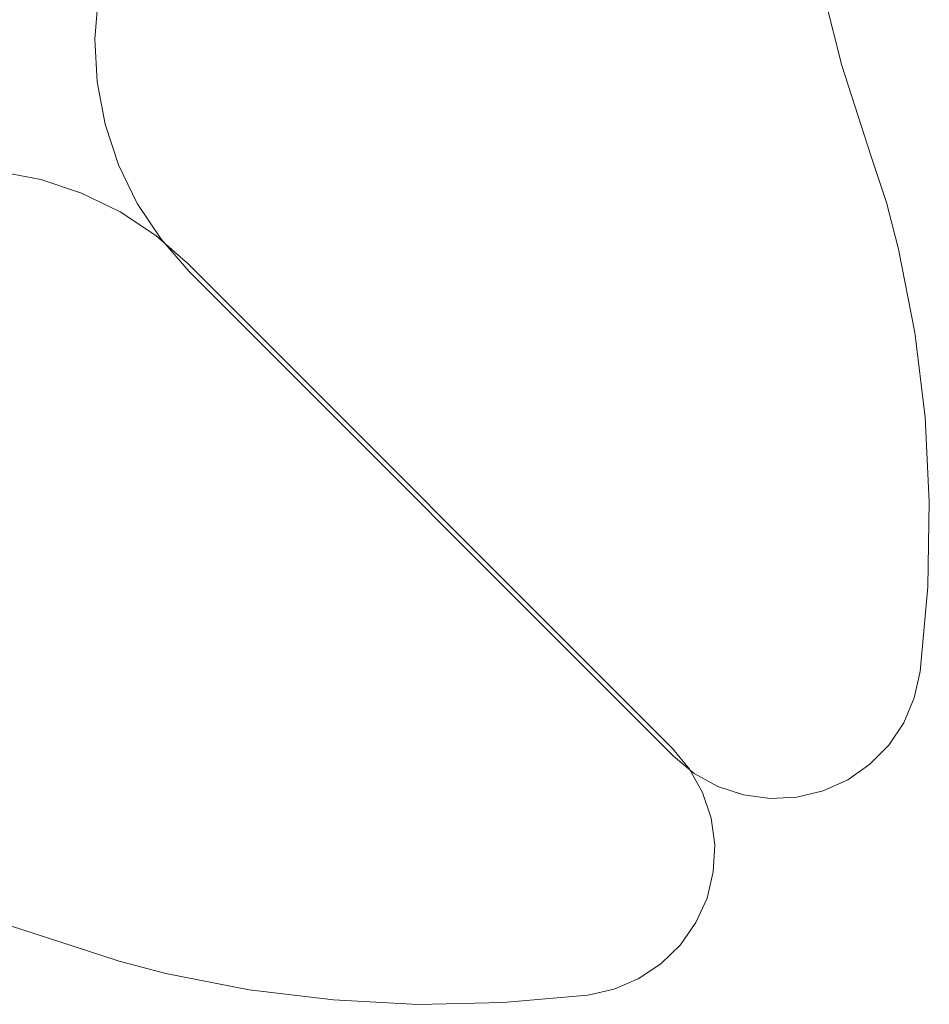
# Model space of a CAD drawing. Extents: x 0 to 915, y -916 to 0.
# Tile 7 of 13: x 885 to 896, y -898 to -886. Entities that reach past the tile are written whole.
import ezdxf

# ---------------------------------------------------------------- set-up
doc = ezdxf.new("R2010")
doc.units = 0
doc.header["$MEASUREMENT"] = 0
doc.layers.add('REA_CHROM', color=251, linetype='Continuous')

msp = doc.modelspace()

# ---------------------------------------------------------------- linework, layer by layer
at = {"layer": 'REA_CHROM', "lineweight": 0}
for points, invisible_edges in [([(886.166, -885.391, 19.927), (895.1, -885.099, 19.927), (895.391, -886.249, 19.927), (886.124, -885.921, 19.927)], 7), ([(895.1, -885.099, 1898.762), (886.166, -885.391, 1898.762), (886.124, -885.921, 1898.762), (895.391, -886.249, 1898.762)], 15), ([(895.391, -886.249, 1898.762), (895.391, -886.249, 19.927), (895.1, -885.099, 19.927), (895.1, -885.099, 1898.762)], 5), ([(886.166, -885.391, 19.927), (886.124, -885.921, 19.927), (886.124, -885.921, 1898.762), (886.166, -885.391, 1898.762)], 11), ([(886.124, -885.921, 19.927), (895.391, -886.249, 19.927), (886.152, -886.453, 19.927), (886.124, -885.921, 19.927)], 11), ([(886.124, -885.921, 19.927), (886.152, -886.453, 19.927), (886.152, -886.453, 1898.762), (886.124, -885.921, 1898.762)], 11), ([(895.391, -886.249, 1898.762), (886.124, -885.921, 1898.762), (886.152, -886.453, 1898.762), (895.391, -886.249, 1898.762)], 15), ([(886.25, -886.976, 19.927), (886.152, -886.453, 19.927), (895.391, -886.249, 19.927), (895.756, -887.377, 19.927)], 15), ([(886.25, -886.976, 1898.762), (895.756, -887.377, 1898.762), (895.391, -886.249, 1898.762), (886.152, -886.453, 1898.762)], 15), ([(895.756, -887.377, 1898.762), (895.756, -887.377, 19.927), (895.391, -886.249, 19.927), (895.391, -886.249, 1898.762)], 5), ([(886.152, -886.453, 19.927), (886.25, -886.976, 19.927), (886.25, -886.976, 1898.762), (886.152, -886.453, 1898.762)], 10), ([(886.25, -886.976, 19.927), (895.756, -887.377, 19.927), (886.417, -887.481, 19.927), (886.25, -886.976, 19.927)], 11), ([(886.25, -886.976, 19.927), (886.417, -887.481, 19.927), (886.417, -887.481, 1898.762), (886.25, -886.976, 1898.762)], 11), ([(895.756, -887.377, 1898.762), (886.25, -886.976, 1898.762), (886.417, -887.481, 1898.762), (895.756, -887.377, 1898.762)], 15), ([(886.65, -887.96, 19.927), (886.417, -887.481, 19.927), (895.756, -887.377, 19.927), (895.943, -887.947, 19.927)], 10), ([(886.65, -887.96, 1898.762), (895.943, -887.947, 1898.762), (895.756, -887.377, 1898.762), (886.417, -887.481, 1898.762)], 5), ([(895.943, -887.947, 19.927), (895.756, -887.377, 19.927), (895.756, -887.377, 1898.762), (895.943, -887.947, 1898.762)], 15), ([(886.417, -887.481, 19.927), (886.65, -887.96, 19.927), (886.65, -887.96, 1898.762), (886.417, -887.481, 1898.762)], 15), ([(885.452, -887.663, 19.927), (885.853, -897.169, 19.927), (884.725, -896.803, 19.927), (884.929, -887.564, 19.927)], 15), ([(885.452, -887.663, 1898.762), (884.929, -887.564, 1898.762), (884.725, -896.803, 1898.762), (885.853, -897.169, 1898.762)], 15), ([(884.929, -887.564, 19.927), (884.929, -887.564, 1898.762), (885.452, -887.663, 1898.762), (885.452, -887.663, 19.927)], 5), ([(885.957, -887.83, 19.927), (885.853, -897.169, 19.927), (885.452, -887.663, 19.927), (885.957, -887.83, 19.927)], 11), ([(885.452, -887.663, 19.927), (885.452, -887.663, 1898.762), (885.957, -887.83, 1898.762), (885.957, -887.83, 19.927)], 13), ([(885.957, -887.83, 1898.762), (885.452, -887.663, 1898.762), (885.853, -897.169, 1898.762), (885.957, -887.83, 1898.762)], 15), ([(886.436, -888.063, 19.927), (886.423, -897.355, 19.927), (885.853, -897.169, 19.927), (885.957, -887.83, 19.927)], 5), ([(886.436, -888.063, 1898.762), (885.957, -887.83, 1898.762), (885.853, -897.169, 1898.762), (886.423, -897.355, 1898.762)], 10), ([(885.957, -887.83, 19.927), (885.957, -887.83, 1898.762), (886.436, -888.063, 1898.762), (886.436, -888.063, 19.927)], 15), ([(886.944, -888.404, 1898.762), (896.095, -888.526, 1898.762), (895.943, -887.947, 1898.762), (886.65, -887.96, 1898.762)], 15), ([(886.944, -888.404, 19.927), (886.65, -887.96, 19.927), (895.943, -887.947, 19.927), (896.095, -888.526, 19.927)], 15), ([(886.65, -887.96, 19.927), (886.944, -888.404, 19.927), (886.944, -888.404, 1898.762), (886.65, -887.96, 1898.762)], 10), ([(896.095, -888.526, 19.927), (895.943, -887.947, 19.927), (895.943, -887.947, 1898.762), (896.095, -888.526, 1898.762)], 10), ([(886.88, -888.357, 1898.762), (886.436, -888.063, 1898.762), (886.423, -897.355, 1898.762), (887.002, -897.507, 1898.762)], 15), ([(886.88, -888.357, 19.927), (887.002, -897.507, 19.927), (886.423, -897.355, 19.927), (886.436, -888.063, 19.927)], 15), ([(886.436, -888.063, 19.927), (886.436, -888.063, 1898.762), (886.88, -888.357, 1898.762), (886.88, -888.357, 19.927)], 5), ([(886.88, -888.357, 19.927), (886.88, -888.357, 1898.762), (887.28, -888.707, 1898.762), (887.28, -888.707, 19.927)], 1), ([(886.88, -888.357, 19.927), (887.28, -888.707, 19.927), (887.002, -897.507, 19.927), (886.88, -888.357, 19.927)], 15), ([(887.28, -888.707, 1898.762), (886.88, -888.357, 1898.762), (887.002, -897.507, 1898.762), (887.28, -888.707, 1898.762)], 15), ([(886.944, -888.404, 19.927), (887.295, -888.804, 19.927), (887.295, -888.804, 1898.762), (886.944, -888.404, 1898.762)], 8), ([(896.095, -888.526, 19.927), (887.295, -888.804, 19.927), (886.944, -888.404, 19.927), (896.095, -888.526, 19.927)], 15), ([(896.095, -888.526, 1898.762), (886.944, -888.404, 1898.762), (887.295, -888.804, 1898.762), (896.095, -888.526, 1898.762)], 15), ([(896.095, -888.526, 19.927), (896.295, -889.561, 19.927), (887.295, -888.804, 19.927), (896.095, -888.526, 19.927)], 14), ([(896.295, -889.561, 1898.762), (896.095, -888.526, 1898.762), (887.295, -888.804, 1898.762), (896.295, -889.561, 1898.762)], 14), ([(896.295, -889.561, 19.927), (896.095, -888.526, 19.927), (896.095, -888.526, 1898.762), (896.295, -889.561, 1898.762)], 15), ([(887.28, -888.707, 19.927), (888.037, -897.708, 19.927), (887.002, -897.507, 19.927), (887.28, -888.707, 19.927)], 13), ([(887.28, -888.707, 1898.762), (887.002, -897.507, 1898.762), (888.037, -897.708, 1898.762), (887.28, -888.707, 1898.762)], 13), ([(888.037, -897.708, 19.927), (887.28, -888.707, 19.927), (893.288, -894.715, 19.927), (888.037, -897.708, 19.927)], 13), ([(888.037, -897.708, 1898.762), (893.288, -894.715, 1898.762), (887.28, -888.707, 1898.762), (888.037, -897.708, 1898.762)], 13), ([(893.288, -894.715, 19.927), (887.28, -888.707, 19.927), (887.28, -888.707, 1898.762), (893.288, -894.715, 1898.762)], 15), ([(893.302, -894.812, 19.927), (887.295, -888.804, 19.927), (896.295, -889.561, 19.927), (893.302, -894.812, 19.927)], 14), ([(887.295, -888.804, 1898.762), (893.302, -894.812, 1898.762), (896.295, -889.561, 1898.762), (887.295, -888.804, 1898.762)], 14), ([(893.302, -894.812, 19.927), (893.302, -894.812, 1898.762), (887.295, -888.804, 1898.762), (887.295, -888.804, 19.927)], 15), ([(893.302, -894.812, 19.927), (896.295, -889.561, 19.927), (896.423, -890.607, 19.927), (893.302, -894.812, 19.927)], 13), ([(896.423, -890.607, 1898.762), (896.295, -889.561, 1898.762), (893.302, -894.812, 1898.762), (896.423, -890.607, 1898.762)], 15), ([(896.423, -890.607, 19.927), (896.295, -889.561, 19.927), (896.295, -889.561, 1898.762), (896.423, -890.607, 1898.762)], 11), ([(896.423, -890.607, 19.927), (896.476, -891.66, 19.927), (893.302, -894.812, 19.927), (896.423, -890.607, 19.927)], 15), ([(896.476, -891.66, 1898.762), (896.423, -890.607, 1898.762), (893.302, -894.812, 1898.762), (896.476, -891.66, 1898.762)], 15), ([(896.476, -891.66, 19.927), (896.423, -890.607, 19.927), (896.423, -890.607, 1898.762), (896.476, -891.66, 1898.762)], 10), ([(896.476, -891.66, 19.927), (896.456, -892.714, 19.927), (893.302, -894.812, 19.927), (896.476, -891.66, 19.927)], 15), ([(896.456, -892.714, 1898.762), (896.476, -891.66, 1898.762), (893.302, -894.812, 1898.762), (896.456, -892.714, 1898.762)], 15), ([(896.456, -892.714, 19.927), (896.476, -891.66, 19.927), (896.476, -891.66, 1898.762), (896.456, -892.714, 1898.762)], 10), ([(896.456, -892.714, 19.927), (896.361, -893.763, 19.927), (893.302, -894.812, 19.927), (896.456, -892.714, 19.927)], 15), ([(896.361, -893.763, 1898.762), (896.456, -892.714, 1898.762), (893.302, -894.812, 1898.762), (896.361, -893.763, 1898.762)], 15), ([(896.361, -893.763, 19.927), (896.456, -892.714, 19.927), (896.456, -892.714, 1898.762), (896.361, -893.763, 1898.762)], 10), ([(896.361, -893.763, 19.927), (896.289, -894.09, 19.927), (893.302, -894.812, 19.927), (896.361, -893.763, 19.927)], 14), ([(896.289, -894.09, 1898.762), (896.361, -893.763, 1898.762), (893.302, -894.812, 1898.762), (896.289, -894.09, 1898.762)], 15), ([(896.289, -894.09, 19.927), (896.361, -893.763, 19.927), (896.361, -893.763, 1898.762), (896.289, -894.09, 1898.762)], 11), ([(896.289, -894.09, 19.927), (896.158, -894.397, 19.927), (893.302, -894.812, 19.927), (896.289, -894.09, 19.927)], 15), ([(896.158, -894.397, 1898.762), (896.289, -894.09, 1898.762), (893.302, -894.812, 1898.762), (896.158, -894.397, 1898.762)], 15), ([(896.158, -894.397, 19.927), (896.289, -894.09, 19.927), (896.289, -894.09, 1898.762), (896.158, -894.397, 1898.762)], 10), ([(896.158, -894.397, 19.927), (895.972, -894.675, 19.927), (893.302, -894.812, 19.927), (896.158, -894.397, 19.927)], 14), ([(895.972, -894.675, 1898.762), (896.158, -894.397, 1898.762), (893.302, -894.812, 1898.762), (895.972, -894.675, 1898.762)], 14), ([(895.972, -894.675, 19.927), (896.158, -894.397, 19.927), (896.158, -894.397, 1898.762), (895.972, -894.675, 1898.762)], 15), ([(889.083, -897.835, 19.927), (888.037, -897.708, 19.927), (893.288, -894.715, 19.927), (889.083, -897.835, 19.927)], 14), ([(893.288, -894.715, 1898.762), (888.037, -897.708, 1898.762), (889.083, -897.835, 1898.762), (893.288, -894.715, 1898.762)], 15), ([(893.288, -894.715, 19.927), (890.136, -897.889, 19.927), (889.083, -897.835, 19.927), (893.288, -894.715, 19.927)], 15), ([(893.288, -894.715, 1898.762), (889.083, -897.835, 1898.762), (890.136, -897.889, 1898.762), (893.288, -894.715, 1898.762)], 15), ([(893.288, -894.715, 19.927), (891.19, -897.868, 19.927), (890.136, -897.889, 19.927), (893.288, -894.715, 19.927)], 15), ([(893.288, -894.715, 1898.762), (890.136, -897.889, 1898.762), (891.19, -897.868, 1898.762), (893.288, -894.715, 1898.762)], 15), ([(893.288, -894.715, 19.927), (892.239, -897.774, 19.927), (891.19, -897.868, 19.927), (893.288, -894.715, 19.927)], 15), ([(893.288, -894.715, 1898.762), (891.19, -897.868, 1898.762), (892.239, -897.774, 1898.762), (893.288, -894.715, 1898.762)], 15), ([(893.288, -894.715, 19.927), (892.566, -897.701, 19.927), (892.239, -897.774, 19.927), (893.288, -894.715, 19.927)], 13), ([(893.288, -894.715, 1898.762), (892.239, -897.774, 1898.762), (892.566, -897.701, 1898.762), (893.288, -894.715, 1898.762)], 15), ([(893.288, -894.715, 19.927), (892.873, -897.57, 19.927), (892.566, -897.701, 19.927), (893.288, -894.715, 19.927)], 15), ([(893.288, -894.715, 1898.762), (892.566, -897.701, 1898.762), (892.873, -897.57, 1898.762), (893.288, -894.715, 1898.762)], 15), ([(893.288, -894.715, 19.927), (893.151, -897.384, 19.927), (892.873, -897.57, 19.927), (893.288, -894.715, 19.927)], 13), ([(893.288, -894.715, 1898.762), (892.873, -897.57, 1898.762), (893.151, -897.384, 1898.762), (893.288, -894.715, 1898.762)], 13), ([(893.288, -894.715, 19.927), (893.389, -897.15, 19.927), (893.151, -897.384, 19.927), (893.288, -894.715, 19.927)], 13), ([(893.288, -894.715, 1898.762), (893.151, -897.384, 1898.762), (893.389, -897.15, 1898.762), (893.288, -894.715, 1898.762)], 15), ([(893.581, -896.876, 19.927), (893.288, -894.715, 19.927), (893.501, -894.972, 19.927), (893.581, -896.876, 19.927)], 13), ([(893.288, -894.715, 19.927), (893.581, -896.876, 19.927), (893.389, -897.15, 19.927), (893.288, -894.715, 19.927)], 13), ([(893.288, -894.715, 19.927), (893.288, -894.715, 1898.762), (893.501, -894.972, 1898.762), (893.501, -894.972, 19.927)], 13), ([(893.288, -894.715, 1898.762), (893.581, -896.876, 1898.762), (893.501, -894.972, 1898.762), (893.288, -894.715, 1898.762)], 15), ([(893.288, -894.715, 1898.762), (893.389, -897.15, 1898.762), (893.581, -896.876, 1898.762), (893.288, -894.715, 1898.762)], 15), ([(895.972, -894.675, 19.927), (895.738, -894.913, 19.927), (893.302, -894.812, 19.927), (895.972, -894.675, 19.927)], 14), ([(895.738, -894.913, 1898.762), (895.972, -894.675, 1898.762), (893.302, -894.812, 1898.762), (895.738, -894.913, 1898.762)], 15), ([(895.738, -894.913, 19.927), (895.972, -894.675, 19.927), (895.972, -894.675, 1898.762), (895.738, -894.913, 1898.762)], 3), ([(893.56, -895.025, 19.927), (893.302, -894.812, 19.927), (895.464, -895.105, 19.927), (893.56, -895.025, 19.927)], 14), ([(895.738, -894.913, 19.927), (895.464, -895.105, 19.927), (893.302, -894.812, 19.927), (895.738, -894.913, 19.927)], 14), ([(893.302, -894.812, 19.927), (893.56, -895.025, 19.927), (893.56, -895.025, 1898.762), (893.302, -894.812, 1898.762)], 11), ([(893.56, -895.025, 1898.762), (895.464, -895.105, 1898.762), (893.302, -894.812, 1898.762), (893.56, -895.025, 1898.762)], 15), ([(895.464, -895.105, 1898.762), (895.738, -894.913, 1898.762), (893.302, -894.812, 1898.762), (895.464, -895.105, 1898.762)], 15), ([(895.464, -895.105, 19.927), (895.738, -894.913, 19.927), (895.738, -894.913, 1898.762), (895.464, -895.105, 1898.762)], 11), ([(893.581, -896.876, 19.927), (893.501, -894.972, 19.927), (893.664, -895.264, 19.927), (893.581, -896.876, 19.927)], 13), ([(893.501, -894.972, 19.927), (893.501, -894.972, 1898.762), (893.664, -895.264, 1898.762), (893.664, -895.264, 19.927)], 13), ([(893.581, -896.876, 1898.762), (893.664, -895.264, 1898.762), (893.501, -894.972, 1898.762), (893.581, -896.876, 1898.762)], 15), ([(893.852, -895.187, 19.927), (893.56, -895.025, 19.927), (895.464, -895.105, 19.927), (893.852, -895.187, 19.927)], 14), ([(893.56, -895.025, 19.927), (893.852, -895.187, 19.927), (893.852, -895.187, 1898.762), (893.56, -895.025, 1898.762)], 11), ([(893.56, -895.025, 1898.762), (893.852, -895.187, 1898.762), (895.464, -895.105, 1898.762), (893.56, -895.025, 1898.762)], 15), ([(893.852, -895.187, 19.927), (895.464, -895.105, 19.927), (895.159, -895.242, 19.927), (893.852, -895.187, 19.927)], 13), ([(893.852, -895.187, 1898.762), (895.159, -895.242, 1898.762), (895.464, -895.105, 1898.762), (893.852, -895.187, 1898.762)], 15), ([(893.852, -895.187, 19.927), (894.169, -895.293, 19.927), (894.169, -895.293, 1898.762), (893.852, -895.187, 1898.762)], 10), ([(894.169, -895.293, 19.927), (893.852, -895.187, 19.927), (895.159, -895.242, 19.927), (894.169, -895.293, 19.927)], 15), ([(893.852, -895.187, 1898.762), (894.169, -895.293, 1898.762), (895.159, -895.242, 1898.762), (893.852, -895.187, 1898.762)], 15), ([(895.159, -895.242, 19.927), (895.464, -895.105, 19.927), (895.464, -895.105, 1898.762), (895.159, -895.242, 1898.762)], 11), ([(893.718, -896.571, 19.927), (893.581, -896.876, 19.927), (893.664, -895.264, 19.927), (893.718, -896.571, 19.927)], 14), ([(893.581, -896.876, 1898.762), (893.718, -896.571, 1898.762), (893.664, -895.264, 1898.762), (893.581, -896.876, 1898.762)], 15), ([(893.664, -895.264, 19.927), (893.664, -895.264, 1898.762), (893.769, -895.582, 1898.762), (893.769, -895.582, 19.927)], 5), ([(893.718, -896.571, 19.927), (893.664, -895.264, 19.927), (893.769, -895.582, 19.927), (893.718, -896.571, 19.927)], 15), ([(893.718, -896.571, 1898.762), (893.769, -895.582, 1898.762), (893.664, -895.264, 1898.762), (893.718, -896.571, 1898.762)], 15), ([(895.159, -895.242, 19.927), (894.5, -895.338, 19.927), (894.169, -895.293, 19.927), (895.159, -895.242, 19.927)], 15), ([(894.5, -895.338, 1898.762), (895.159, -895.242, 1898.762), (894.169, -895.293, 1898.762), (894.5, -895.338, 1898.762)], 15), ([(894.169, -895.293, 19.927), (894.5, -895.338, 19.927), (894.5, -895.338, 1898.762), (894.169, -895.293, 1898.762)], 10), ([(895.159, -895.242, 19.927), (894.834, -895.32, 19.927), (894.5, -895.338, 19.927), (895.159, -895.242, 19.927)], 12), ([(894.5, -895.338, 1898.762), (894.834, -895.32, 1898.762), (895.159, -895.242, 1898.762), (894.5, -895.338, 1898.762)], 13), ([(894.5, -895.338, 19.927), (894.834, -895.32, 19.927), (894.834, -895.32, 1898.762), (894.5, -895.338, 1898.762)], 11), ([(894.834, -895.32, 19.927), (895.159, -895.242, 19.927), (895.159, -895.242, 1898.762), (894.834, -895.32, 1898.762)], 15), ([(893.769, -895.582, 19.927), (893.814, -895.913, 19.927), (893.718, -896.571, 19.927), (893.769, -895.582, 19.927)], 15), ([(893.769, -895.582, 1898.762), (893.718, -896.571, 1898.762), (893.814, -895.913, 1898.762), (893.769, -895.582, 1898.762)], 15), ([(893.769, -895.582, 19.927), (893.769, -895.582, 1898.762), (893.814, -895.913, 1898.762), (893.814, -895.913, 19.927)], 5), ([(893.814, -895.913, 19.927), (893.796, -896.247, 19.927), (893.718, -896.571, 19.927), (893.814, -895.913, 19.927)], 12), ([(893.718, -896.571, 1898.762), (893.796, -896.247, 1898.762), (893.814, -895.913, 1898.762), (893.718, -896.571, 1898.762)], 14), ([(893.814, -895.913, 19.927), (893.814, -895.913, 1898.762), (893.796, -896.247, 1898.762), (893.796, -896.247, 19.927)], 13), ([(893.796, -896.247, 19.927), (893.796, -896.247, 1898.762), (893.718, -896.571, 1898.762), (893.718, -896.571, 19.927)], 15), ([(893.718, -896.571, 19.927), (893.718, -896.571, 1898.762), (893.581, -896.876, 1898.762), (893.581, -896.876, 19.927)], 13), ([(885.853, -897.169, 1898.762), (884.725, -896.803, 1898.762), (884.725, -896.803, 19.927), (885.853, -897.169, 19.927)], 10), ([(893.581, -896.876, 19.927), (893.581, -896.876, 1898.762), (893.389, -897.15, 1898.762), (893.389, -897.15, 19.927)], 13), ([(893.389, -897.15, 19.927), (893.389, -897.15, 1898.762), (893.151, -897.384, 1898.762), (893.151, -897.384, 19.927)], 12), ([(886.423, -897.355, 19.927), (886.423, -897.355, 1898.762), (885.853, -897.169, 1898.762), (885.853, -897.169, 19.927)], 15), ([(887.002, -897.507, 19.927), (887.002, -897.507, 1898.762), (886.423, -897.355, 1898.762), (886.423, -897.355, 19.927)], 5), ([(893.151, -897.384, 19.927), (893.151, -897.384, 1898.762), (892.873, -897.57, 1898.762), (892.873, -897.57, 19.927)], 15), ([(888.037, -897.708, 19.927), (888.037, -897.708, 1898.762), (887.002, -897.507, 1898.762), (887.002, -897.507, 19.927)], 15), ([(892.873, -897.57, 19.927), (892.873, -897.57, 1898.762), (892.566, -897.701, 1898.762), (892.566, -897.701, 19.927)], 5), ([(889.083, -897.835, 19.927), (889.083, -897.835, 1898.762), (888.037, -897.708, 1898.762), (888.037, -897.708, 19.927)], 13), ([(892.566, -897.701, 19.927), (892.566, -897.701, 1898.762), (892.239, -897.774, 1898.762), (892.239, -897.774, 19.927)], 13), ([(890.136, -897.889, 19.927), (890.136, -897.889, 1898.762), (889.083, -897.835, 1898.762), (889.083, -897.835, 19.927)], 5), ([(891.19, -897.868, 19.927), (891.19, -897.868, 1898.762), (890.136, -897.889, 1898.762), (890.136, -897.889, 19.927)], 5), ([(892.239, -897.774, 19.927), (892.239, -897.774, 1898.762), (891.19, -897.868, 1898.762), (891.19, -897.868, 19.927)], 5)]:
    msp.add_3dface(points, dxfattribs=dict(at, invisible_edges=invisible_edges))

doc.saveas('drawing.dxf')
